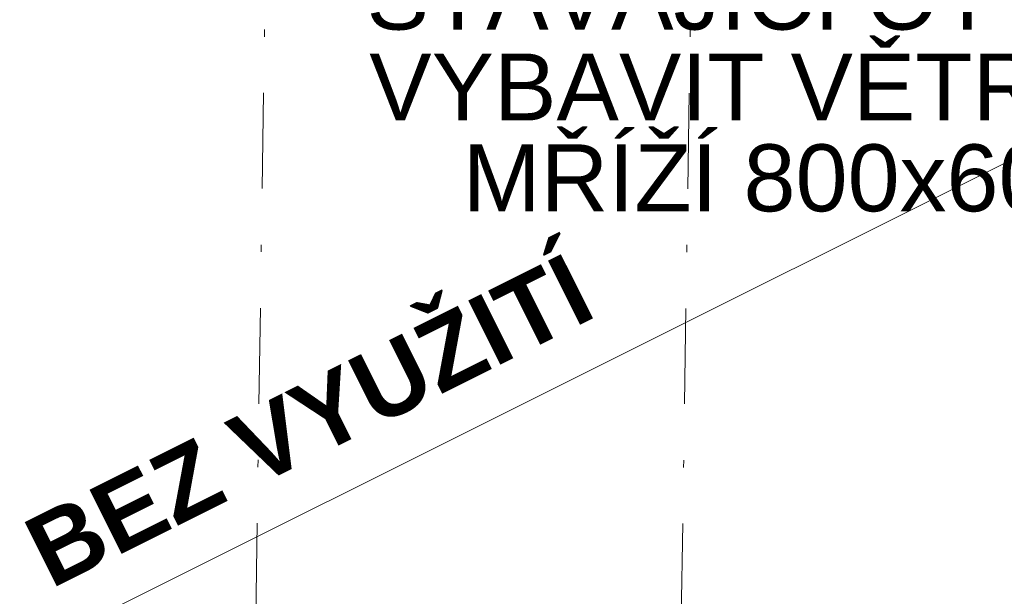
# Model space of a CAD drawing. Header units: millimetres. Extents: x -24674 to 2959, y -2716 to 20653.
# Tile 17 of 161: x -19505 to -17448, y 1115 to 2320. Entities that reach past the tile are written whole.
import ezdxf

# ---------------------------------------------------------------- set-up
doc = ezdxf.new("R2010")
doc.units = ezdxf.units.MM
doc.header["$MEASUREMENT"] = 0
doc.linetypes.add('Čerchovaná', pattern=[450, 200, -117.5, 15, -117.5])
for name, color, linetype in [('9._POHLED ZÁPADNÍ_1_0', 7, 'Continuous'), ('9._POHLED ZÁPADNÍ_1_Anotace - SP', 7, 'Continuous'), ('9._POHLED ZÁPADNÍ_1_Konstrukce - krov', 7, 'Continuous')]:
    doc.layers.add(name, color=color, linetype=linetype)
doc.styles.add('GENEROVANÝ_STYL_1', font='txt')
doc.styles.add('GENEROVANÝ_STYL_4', font='txt')

msp = doc.modelspace()

# ---------------------------------------------------------------- linework, layer by layer
at = {"layer": '9._POHLED ZÁPADNÍ_1_Anotace - SP', "color": 8, "linetype": 'Continuous', "lineweight": 13}
msp.add_line((-20178.9, 654.5), (-15982.4, 2752.6), dxfattribs=at)
at = {"layer": '9._POHLED ZÁPADNÍ_1_Konstrukce - krov', "color": 8, "linetype": 'Čerchovaná', "lineweight": 13}
for p, q in [((-19025.5, 167.6), (-18963.5, 4270.9)), ((-18136.3, 167), (-18074.3, 4270.3))]:
    msp.add_line(p, q, dxfattribs=at)

# ---------------------------------------------------------------- texts
at = {"layer": '9._POHLED ZÁPADNÍ_1_0', "color": 251, "linetype": 'Continuous', "lineweight": 13, "true_color": 0x6a6a6a, "insert": (-19473, 1195.6), "char_height": 150, "attachment_point": 4, "rotation": 26.5632, "style": 'GENEROVANÝ_STYL_4'}
msp.add_mtext('\\A1;{\\pql;\\fArial|b1|i0|c238|p38;BEZ VYUŽITÍ}', dxfattribs=at)
at = {"layer": '9._POHLED ZÁPADNÍ_1_Anotace - SP', "color": 1, "linetype": 'Continuous', "lineweight": 25, "insert": (-17910.8, 2178.7), "char_height": 140, "width": 1966.54, "attachment_point": 5, "line_spacing_factor": 0.814129, "style": 'GENEROVANÝ_STYL_1'}
msp.add_mtext('\\A1;{\\pqc;\\fArial|b0|i0|c238|p38;STÁVAJÍCÍ OTVOR VYBAVIT VĚTRACÍ MŘÍŽÍ \\fArial|b0|i0|c238|p38;8\\fArial|b0|i0|c238|p38;00x600}', dxfattribs=at)

doc.saveas('drawing.dxf')
